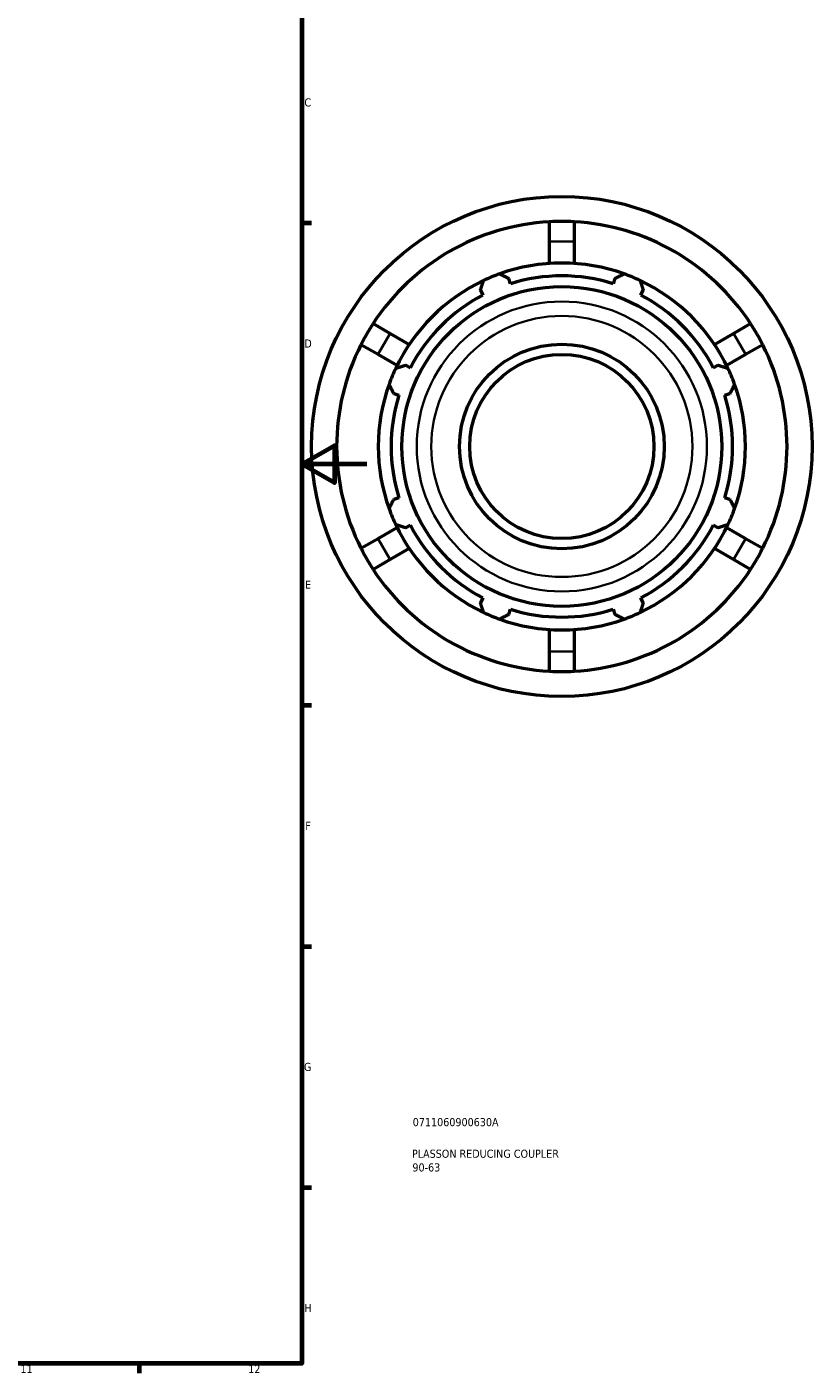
# Model space of a CAD drawing. Header units: millimetres. Extents: x -300 to 1134, y -58 to 846.
# Tile 8 of 9: x 736 to 978, y 17 to 432. Entities that reach past the tile are written whole.
import ezdxf

# ---------------------------------------------------------------- set-up
doc = ezdxf.new("R2010")
doc.units = ezdxf.units.MM
for name, color, linetype, lineweight in [('Border (ISO)', 7, 'Continuous', 70), ('Title (ISO)', 7, 'Continuous', 50), ('Visible (ISO)', 7, 'Continuous', 50), ('Visible Narrow (ISO)', 7, 'Continuous', 35)]:
    doc.layers.add(name, color=color, linetype=linetype, lineweight=lineweight)
doc.styles.add('Note Text (ISO)', font='tahoma.ttf')

# ---------------------------------------------------------------- blocks, each defined once
blk = doc.blocks.new('Borders Default Border')
at = {"layer": 'Border (ISO)'}
for p, q in [((821, 371.25), (823.9, 371.25)), ((821, 222.75), (823.9, 222.75)), ((821, 148.5), (823.9, 148.5)), ((821, 74.25), (823.9, 74.25)), ((770.92, 20), (770.92, 17.1))]:
    blk.add_line(p, q, dxfattribs=at)
at = {"layer": 'Border (ISO)', "flags": 128}
for points in [[(20, 20), (20, 574), (821, 574), (821, 20), (20, 20)], [(841, 297), (821, 297), (831, 302.77), (831, 291.23), (821, 297)]]:
    blk.add_lwpolyline(points, dxfattribs=at)
at = {"layer": 'Border (ISO)', "color": 232, "true_color": 0xca0064, "char_height": 2.5, "attachment_point": 7, "style": 'Note Text (ISO)'}
for s, insert in [('C', (821.73, 407.08)), ('D', (821.73, 332.88)), ('E', (821.94, 258.63)), ('F', (822, 184.38)), ('G', (821.61, 110.08)), ('H', (821.74, 35.88)), ('11', (734.37, 17.1)), ('12', (804.46, 17.1))]:
    blk.add_mtext(s, dxfattribs=dict(at, insert=insert))
blk = doc.blocks.new('Title Blocks ISO')
at = {"layer": 'Title (ISO)', "color": 232, "true_color": 0xca0064, "style": 'Note Text (ISO)'}
for tag, p in [('PART_NUMBER_001', (34.08, 73.13)), ('DESCRIPTION_001', (33.84, 63.4)), ('DESCRIPTION_002', (33.98, 59.18))]:
    blk.add_attdef(tag, p, '', height=2.5, dxfattribs=at)

msp = doc.modelspace()

# ---------------------------------------------------------------- linework, layer by layer
at = {"layer": 'Visible (ISO)'}
for p, q in [((897.197, 365.567), (897.197, 371.625)), ((904.73, 371.625), (904.73, 365.567)), ((897.197, 358.802), (897.197, 365.567)), ((904.73, 365.567), (904.73, 358.802)), ((885.163, 352.54), (884.653, 354.157)), ((917.274, 354.157), (916.764, 352.54)), ((875.919, 350.539), (876.701, 349.035)), ((925.226, 349.035), (926.009, 350.539)), ((842.92, 340.288), (848.166, 337.259)), ((953.761, 337.259), (959.007, 340.288)), ((848.166, 337.259), (854.026, 333.877)), ((947.902, 333.877), (953.761, 337.259)), ((844.4, 330.735), (839.154, 333.764)), ((962.774, 333.764), (957.528, 330.735)), ((850.259, 327.352), (844.4, 330.735)), ((957.528, 330.735), (951.669, 327.352)), ((854.356, 326.69), (852.852, 327.473)), ((949.075, 327.473), (947.572, 326.69)), ((849.234, 318.738), (850.851, 318.228)), ((951.077, 318.228), (952.693, 318.738)), ((850.851, 286.627), (849.234, 286.117)), ((952.693, 286.117), (951.077, 286.627)), ((852.852, 277.382), (854.356, 278.165)), ((947.572, 278.165), (949.075, 277.382)), ((839.154, 271.091), (844.4, 274.119)), ((844.4, 274.119), (850.259, 277.502)), ((951.669, 277.502), (957.528, 274.119)), ((957.528, 274.119), (962.774, 271.091)), ((854.026, 270.978), (848.166, 267.595)), ((953.761, 267.595), (947.902, 270.978)), ((848.166, 267.595), (842.92, 264.567)), ((959.007, 264.567), (953.761, 267.595)), ((876.701, 255.819), (875.919, 254.316)), ((926.009, 254.316), (925.226, 255.819)), ((884.653, 250.698), (885.163, 252.314)), ((916.764, 252.314), (917.274, 250.698)), ((897.197, 239.287), (897.197, 246.053)), ((904.73, 246.053), (904.73, 239.287)), ((897.197, 233.23), (897.197, 239.287)), ((904.73, 239.287), (904.73, 233.23))]:
    msp.add_line(p, q, dxfattribs=at)
for radius in [77, 49.23, 31.5, 28.35]:
    msp.add_circle((900.964, 302.427), radius, dxfattribs=at)
for radius, start, end in [(69.3, 93.11574, 146.88426), (69.3, 33.11574, 86.88426), (56.5, 70.20802, 109.79198), (56.5, 115.20802, 154.79198), (56.5, 109.79198, 115.20802), (52.545, 72.5, 107.5), (56.5, 64.79198, 70.20802), (56.5, 25.20802, 64.79198), (52.545, 117.5, 152.5), (52.545, 27.5, 62.5), (69.3, 153.11574, 206.88426), (69.3, 333.11574, 26.88426), (56.5, 154.79198, 160.20802), (56.5, 19.79198, 25.20802), (56.5, 160.20802, 199.79198), (56.5, 340.20802, 19.79198), (52.545, 162.5, 197.5), (52.545, 342.5, 17.5), (56.5, 199.79198, 205.20802), (56.5, 334.79198, 340.20802), (56.5, 205.20802, 244.79198), (52.545, 207.5, 242.5), (56.5, 295.20802, 334.79198), (52.545, 297.5, 332.5), (69.3, 213.11574, 266.88426), (69.3, 273.11574, 326.88426), (56.5, 244.79198, 250.20802), (56.5, 250.20802, 289.79198), (52.545, 252.5, 287.5), (56.5, 289.79198, 295.20802)]:
    msp.add_arc((900.964, 302.427), radius, start, end, dxfattribs=at)
for points in [[(900.964, 371.727), (899.761, 371.727), (898.493, 371.695), (897.197, 371.625)], [(904.73, 371.625), (903.434, 371.695), (902.166, 371.727), (900.964, 371.727)], [(842.92, 340.288), (842.213, 339.204), (841.553, 338.125), (840.948, 337.077)], [(960.979, 337.077), (960.375, 338.125), (959.715, 339.204), (959.007, 340.288)], [(840.948, 337.077), (840.344, 336.03), (839.739, 334.919), (839.154, 333.764)], [(962.774, 333.764), (962.188, 334.919), (961.584, 336.03), (960.979, 337.077)], [(839.154, 271.091), (839.739, 269.936), (840.344, 268.825), (840.948, 267.777)], [(960.979, 267.777), (961.584, 268.825), (962.188, 269.936), (962.774, 271.091)], [(840.948, 267.777), (841.553, 266.73), (842.213, 265.651), (842.92, 264.567)], [(959.007, 264.567), (959.715, 265.651), (960.375, 266.73), (960.979, 267.777)], [(897.197, 233.23), (898.493, 233.159), (899.761, 233.127), (900.964, 233.127)], [(900.964, 233.127), (902.166, 233.127), (903.434, 233.159), (904.73, 233.23)]]:
    msp.add_open_spline(points, degree=3, dxfattribs=at)
for points, weights in [([(875.919, 350.539), (876.399, 352.012), (876.9, 353.547)], [1.00209977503, 1.00145817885, 1]), ([(881.832, 355.59), (883.272, 354.859), (884.653, 354.157)], [1, 1.00145817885, 1.00209977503]), ([(917.274, 354.157), (918.656, 354.859), (920.095, 355.59)], [1.00209977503, 1.00145817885, 1]), ([(925.027, 353.547), (925.528, 352.012), (926.009, 350.539)], [1, 1.00145817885, 1.00209977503]), ([(849.844, 326.491), (851.379, 326.992), (852.852, 327.473)], [1, 1.00145817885, 1.00209977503]), ([(949.075, 327.473), (950.548, 326.992), (952.083, 326.491)], [1.00209977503, 1.00145817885, 1]), ([(849.234, 318.738), (848.532, 320.119), (847.801, 321.559)], [1.00209977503, 1.00145817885, 1]), ([(954.126, 321.559), (953.395, 320.119), (952.693, 318.738)], [1, 1.00145817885, 1.00209977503]), ([(847.801, 283.296), (848.532, 284.735), (849.234, 286.117)], [1, 1.00145817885, 1.00209977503]), ([(952.693, 286.117), (953.395, 284.735), (954.126, 283.296)], [1.00209977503, 1.00145817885, 1]), ([(852.852, 277.382), (851.379, 277.863), (849.844, 278.364)], [1.00209977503, 1.00145817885, 1]), ([(952.083, 278.364), (950.548, 277.863), (949.075, 277.382)], [1, 1.00145817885, 1.00209977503]), ([(876.9, 251.308), (876.399, 252.843), (875.919, 254.316)], [1, 1.00145817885, 1.00209977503]), ([(926.009, 254.316), (925.528, 252.843), (925.027, 251.308)], [1.00209977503, 1.00145817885, 1]), ([(884.653, 250.698), (883.272, 249.996), (881.832, 249.265)], [1.00209977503, 1.00145817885, 1]), ([(920.095, 249.265), (918.656, 249.996), (917.274, 250.698)], [1, 1.00145817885, 1.00209977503])]:
    msp.add_rational_spline(points, weights, degree=2, dxfattribs=at)
at = {"layer": 'Visible Narrow (ISO)'}
for p, q in [((897.574, 365.567), (904.354, 365.567)), ((844.588, 331.062), (847.978, 336.933)), ((953.95, 336.933), (957.34, 331.062)), ((847.978, 267.922), (844.588, 273.793)), ((957.34, 273.793), (953.95, 267.922)), ((904.354, 239.287), (897.574, 239.287))]:
    msp.add_line(p, q, dxfattribs=at)
for radius in [44.644, 40.188]:
    msp.add_circle((900.964, 302.427), radius, dxfattribs=at)

# ---------------------------------------------------------------- block references
msp.add_blockref('Borders Default Border', (0, 0))
msp.add_blockref('Title Blocks ISO', (821, 20)).add_auto_attribs({'PART_NUMBER_001': '0711060900630A', 'DESCRIPTION_001': 'PLASSON REDUCING COUPLER', 'DESCRIPTION_002': '90-63'})

doc.saveas('drawing.dxf')
